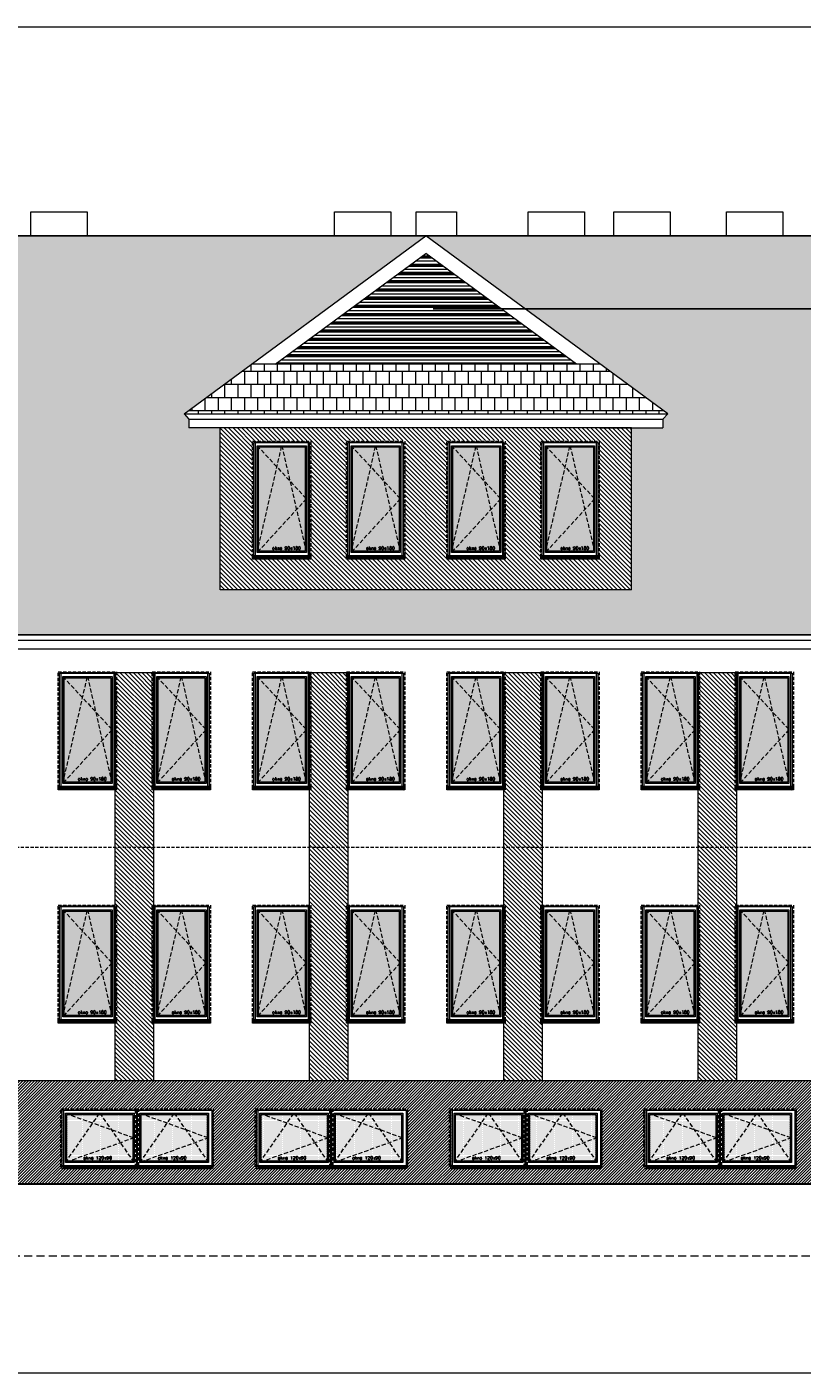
# Model space of a CAD drawing. Header units: millimetres. Extents: x 28291 to 177760, y -399809 to -170937.
# Tile 12 of 256: x 58257 to 59454, y -241830 to -239753. Entities that reach past the tile are written whole.
import ezdxf

# ---------------------------------------------------------------- set-up
doc = ezdxf.new("R2010")
doc.units = ezdxf.units.MM
for name, pattern in [('CACHE', [9.525, 6.35, -3.175]), ('CARKOVANA', [7.5, 5, -2.5]), ('HIDDEN', [9.525, 6.35, -3.175])]:
    doc.linetypes.add(name, pattern=pattern)
doc.layers.get('0').update_dxf_attribs({"lineweight": 0})
for name, color, linetype, lineweight in [('! opisy okien elewacja', 7, 'Continuous', 0), ('!! 0_ Istn-sciany', 3, 'Continuous', 30), ('!! 0_ Istn-widok', 1, 'Continuous', 15), ('!! 0_ WIDOK ELEWACJA', 4, 'Continuous', 0), ('!! 0_Istn-cienka', 4, 'Continuous', 9), ('!! 0_Istn-drzwi', 1, 'Continuous', 13), ('!! 1_Hatch dach', 252, 'Continuous', 5), ('!! 2_NOWE OKNA WIDOk - remont', 140, 'Continuous', 5), ('!! 2_posadzki winyle 2', 43, 'Continuous', 9), ('!! 2_TYNK OBRYS', 252, 'Continuous', 13)]:
    doc.layers.add(name, color=color, linetype=linetype, lineweight=lineweight)
for name, color, linetype, lineweight, true_color in [('!! 0_ Istn-okna - wymienione', 9, 'Continuous', 13, 0x808080), ('!! 1_ELEWACJA KOLOR', 7, 'Continuous', 13, 0x6888bb), ('!! 1_Wyburzenia', 252, 'CARKOVANA', 13, 0x696969), ('!! 2_ELEWACJA COKÓŁ', 9, 'Continuous', 13, 0x808080)]:
    doc.layers.add(name, color=color, linetype=linetype, lineweight=lineweight, true_color=true_color)
doc.layers.add('!!_1  OPISY ELEWACJE', color=250, linetype='Continuous')
doc.styles.add('TXT', font='simplex.shx')

# ---------------------------------------------------------------- blocks, each defined once
blk = doc.blocks.new('okno 90x180')
at = {"layer": '!! 1_Hatch dach', "true_color": 0x575757}
h = blk.add_hatch(dxfattribs=at)
h.set_pattern_fill('DOTS', color=251)
h.set_pattern_definition([(0, (-9632.3096, -11392.1331), (0.79375, 1.5875), [0, -1.5875])])
h.paths.add_polyline_path([(9, -10), (81, -10), (81, -171), (9, -171)])
at = {"layer": '!! 2_posadzki winyle 2'}
h = blk.add_hatch(dxfattribs=at)
h.set_pattern_fill('ANSI31', color=252, scale=0.2)
h.paths.add_polyline_path([(0, -178), (90, -178), (90, -183), (0, -183)])
at = {"layer": '!! 0_ Istn-okna - wymienione', "linetype": 'CARKOVANA', "lineweight": 5}
blk.add_lwpolyline([(0, -1), (90, -1), (90, -180), (0, -180)], close=True, dxfattribs=at)
at = {"layer": '!! 0_ Istn-okna - wymienione'}
for points in [[(2, -3), (88, -3), (88, -178), (2, -178)], [(7, -8), (83, -8), (83, -173), (7, -173)], [(9, -10), (81, -10), (81, -171), (9, -171)], [(0, -178), (90, -178), (90, -183), (0, -183)]]:
    blk.add_lwpolyline(points, close=True, dxfattribs=at)
at = {"layer": '!! 1_Hatch dach', "color": 251, "linetype": 'CACHE', "true_color": 0x575757}
for points in [[(7, -173), (45, -8), (83, -173)], [(7, -8), (83, -90), (7, -173)]]:
    blk.add_lwpolyline(points, dxfattribs=at)
at = {"insert": (30.1, -163.6), "char_height": 5, "attachment_point": 1, "style": 'TXT'}
blk.add_mtext_dynamic_manual_height_columns('okno 90x180', width=52.63, gutter_width=75, heights=[0], dxfattribs=at)
blk = doc.blocks.new('okno 115x115')
at = {"layer": '!! 1_Hatch dach', "true_color": 0x575757}
h = blk.add_hatch(dxfattribs=at)
h.set_pattern_fill('DOTS', color=251, angle=360)
h.set_pattern_definition([(360, (-21873.4686, 1906.5186), (0.79375, 1.5875), [0, -1.5875])])
h.paths.add_polyline_path([(-12259.7, 13266.7), (-12157.7, 13266.7), (-12157.7, 13194.7), (-12259.7, 13194.7)])
h = blk.add_hatch(dxfattribs=at)
h.set_pattern_fill('ANSI31', color=251, scale=0.2, angle=360)
h.paths.add_polyline_path([(-12264.2, 13187.7), (-12153.2, 13187.7), (-12153.2, 13182.7), (-12264.2, 13182.7)])
at = {"layer": '!! 0_ Istn-okna - wymienione', "linetype": 'CARKOVANA', "lineweight": 5}
blk.add_lwpolyline([(-12268.7, 13275.7), (-12148.7, 13275.7), (-12148.7, 13185.7), (-12268.7, 13185.7)], close=True, dxfattribs=at)
at = {"layer": '!! 0_ Istn-okna - wymienione'}
for points in [[(-12266.7, 13273.7), (-12150.7, 13273.7), (-12150.7, 13187.7), (-12266.7, 13187.7)], [(-12261.7, 13268.7), (-12155.7, 13268.7), (-12155.7, 13192.7), (-12261.7, 13192.7)], [(-12259.7, 13266.7), (-12157.7, 13266.7), (-12157.7, 13194.7), (-12259.7, 13194.7)], [(-12266.7, 13187.7), (-12150.7, 13187.7), (-12150.7, 13182.7), (-12266.7, 13182.7)]]:
    blk.add_lwpolyline(points, close=True, dxfattribs=at)
at = {"layer": '!! 1_Hatch dach', "color": 251, "linetype": 'CACHE', "true_color": 0x575757}
for points in [[(-12261.7, 13192.7), (-12208.7, 13268.7), (-12155.7, 13192.7)], [(-12261.7, 13268.7), (-12155.7, 13230.7), (-12261.7, 13192.7)]]:
    blk.add_lwpolyline(points, dxfattribs=at)
at = {"insert": (-12234.1, 13202.1), "char_height": 5, "attachment_point": 1, "style": 'TXT'}
blk.add_mtext_dynamic_manual_height_columns('okno 120x90', width=52.63, gutter_width=75, heights=[0], dxfattribs=at)

msp = doc.modelspace()

# ---------------------------------------------------------------- hatches: boundary and pattern name
at = {"layer": '!! 1_ELEWACJA KOLOR', "true_color": 0x315442}
h = msp.add_hatch(dxfattribs=at)
h.set_pattern_fill('ANSI31', color=129, scale=1.5, angle=-90)
h.paths.add_polyline_path([(59190.56903, -240371.5708), (59142.06903, -240371.5708), (58555.56903, -240371.5708), (58555.56903, -240621.52607), (59190.56903, -240621.52607)])
h.paths.add_polyline_path([(58905.56903, -240574.15298), (58905.56903, -240569.15298), (58905.56903, -240391.15298), (58995.56903, -240391.15298), (58995.56903, -240571.15298), (58995.56903, -240574.15298)], flags=16)
h.paths.add_polyline_path([(58910.06903, -240573.15298), (58910.06903, -240569.15298), (58907.56903, -240569.15298), (58907.56903, -240393.15298), (58993.56903, -240393.15298), (58993.56903, -240569.15298), (58991.06903, -240569.15298), (58991.06903, -240573.15298)], flags=0)
h.paths.add_polyline_path([(58912.56903, -240564.15298), (58912.56903, -240398.15298), (58988.56903, -240398.15298), (58988.56903, -240564.15298)], flags=0)
h.paths.add_polyline_path([(58912.56903, -240564.15298), (58914.56903, -240555.41614), (58914.56903, -240400.33719), (58914.40035, -240400.15298), (58950.1112, -240400.15298), (58950.56903, -240398.15298), (58951.02686, -240400.15298), (58986.56903, -240400.15298), (58986.56903, -240478.96877), (58988.56903, -240481.15298), (58986.56903, -240483.33719), (58986.56903, -240562.15298), (58914.40035, -240562.15298)], flags=0)
h.paths.add_polyline_path([(58840.56903, -240574.15298), (58750.56903, -240574.15298), (58750.56903, -240569.15298), (58750.56903, -240391.15298), (58840.56903, -240391.15298), (58840.56903, -240571.15298)], flags=16)
h.paths.add_polyline_path([(58836.06903, -240573.15298), (58755.06903, -240573.15298), (58755.06903, -240569.15298), (58752.56903, -240569.15298), (58752.56903, -240393.15298), (58838.56903, -240393.15298), (58838.56903, -240569.15298), (58836.06903, -240569.15298)], flags=0)
h.paths.add_polyline_path([(58833.56903, -240564.15298), (58757.56903, -240564.15298), (58757.56903, -240398.15298), (58833.56903, -240398.15298)], flags=0)
h.paths.add_polyline_path([(58831.56903, -240562.15298), (58759.40035, -240562.15298), (58757.56903, -240564.15298), (58759.56903, -240555.41614), (58759.56903, -240400.33719), (58759.40035, -240400.15298), (58795.1112, -240400.15298), (58795.56903, -240398.15298), (58796.02686, -240400.15298), (58831.56903, -240400.15298), (58831.56903, -240478.96877), (58833.56903, -240481.15298), (58831.56903, -240483.33719)], flags=0)
h.paths.add_polyline_path([(59050.56903, -240574.15298), (59050.56903, -240569.15298), (59050.56903, -240391.15298), (59140.56903, -240391.15298), (59140.56903, -240571.15298), (59140.56903, -240574.15298)], flags=16)
h.paths.add_polyline_path([(59052.56903, -240569.15298), (59052.56903, -240393.15298), (59138.56903, -240393.15298), (59138.56903, -240569.15298), (59136.06903, -240569.15298), (59136.06903, -240573.15298), (59055.06903, -240573.15298), (59055.06903, -240569.15298)], flags=0)
h.paths.add_polyline_path([(59057.56903, -240564.15298), (59057.56903, -240398.15298), (59133.56903, -240398.15298), (59133.56903, -240564.15298)], flags=0)
h.paths.add_polyline_path([(59057.56903, -240564.15298), (59059.56903, -240555.41614), (59059.56903, -240400.33719), (59059.40035, -240400.15298), (59095.1112, -240400.15298), (59095.56903, -240398.15298), (59096.02686, -240400.15298), (59131.56903, -240400.15298), (59131.56903, -240478.96877), (59133.56903, -240481.15298), (59131.56903, -240483.33719), (59131.56903, -240562.15298), (59059.40035, -240562.15298)], flags=0)
h.paths.add_polyline_path([(58695.56903, -240574.15298), (58605.56903, -240574.15298), (58605.56903, -240569.15298), (58605.56903, -240391.15298), (58695.56903, -240391.15298), (58695.56903, -240571.15298)], flags=16)
h.paths.add_polyline_path([(58693.56903, -240569.15298), (58691.06903, -240569.15298), (58691.06903, -240573.15298), (58610.06903, -240573.15298), (58610.06903, -240569.15298), (58607.56903, -240569.15298), (58607.56903, -240393.15298), (58693.56903, -240393.15298)], flags=0)
h.paths.add_polyline_path([(58688.56903, -240564.15298), (58612.56903, -240564.15298), (58612.56903, -240398.15298), (58688.56903, -240398.15298)], flags=0)
h.paths.add_polyline_path([(58686.56903, -240562.15298), (58614.40035, -240562.15298), (58612.56903, -240564.15298), (58614.56903, -240555.41614), (58614.56903, -240400.33719), (58614.40035, -240400.15298), (58650.1112, -240400.15298), (58650.56903, -240398.15298), (58651.02686, -240400.15298), (58686.56903, -240400.15298), (58686.56903, -240478.96877), (58688.56903, -240481.15298), (58686.56903, -240483.33719)], flags=0)
h.paths.add_polyline_path([(58634.39678, -240560.99335), (58684.51583, -240560.99335), (58684.51583, -240553.49335), (58634.39678, -240553.49335)], flags=8)
h.paths.add_polyline_path([(58779.39678, -240560.99335), (58829.51583, -240560.99335), (58829.51583, -240553.49335), (58779.39678, -240553.49335)], flags=8)
h.paths.add_polyline_path([(58934.39678, -240560.99335), (58984.51583, -240560.99335), (58984.51583, -240553.49335), (58934.39678, -240553.49335)], flags=8)
h.paths.add_polyline_path([(59079.39678, -240560.99335), (59129.51583, -240560.99335), (59129.51583, -240553.49335), (59079.39678, -240553.49335)], flags=8)
h = msp.add_hatch(dxfattribs=at)
h.set_pattern_fill('ANSI31', color=129, scale=1.5, angle=-90)
h.paths.add_polyline_path([(58393.56903, -240749.35053), (58452.56903, -240749.35053), (58452.56903, -241379.35053), (58393.56903, -241379.35053)])
h = msp.add_hatch(dxfattribs=at)
h.set_pattern_fill('ANSI31', color=129, scale=1.5, angle=-90)
h.paths.add_polyline_path([(58693.56903, -240749.35053), (58752.56903, -240749.35053), (58752.56903, -241379.35053), (58693.56903, -241379.35053)])
h = msp.add_hatch(dxfattribs=at)
h.set_pattern_fill('ANSI31', color=129, scale=1.5, angle=-90)
h.paths.add_polyline_path([(58993.56903, -240749.35053), (59052.56903, -240749.35053), (59052.56903, -241379.35053), (58993.56903, -241379.35053)])
h = msp.add_hatch(dxfattribs=at)
h.set_pattern_fill('ANSI31', color=129, scale=1.5, angle=-90)
h.paths.add_polyline_path([(59293.56903, -240749.35053), (59352.56903, -240749.35053), (59352.56903, -241379.35053), (59293.56903, -241379.35053)])
at = {"layer": '!! 1_Hatch dach', "true_color": 0x990000}
h = msp.add_hatch(dxfattribs=at)
h.set_pattern_fill('AR-B88', color=14, scale=0.1, angle=180)
h.paths.add_polyline_path([(58873.06903, -240075.35053), (55873.06903, -240075.35053), (56246.33593, -240349.80011), (56239.06903, -240358.05796), (56239.06903, -240371.5708), (56227.17773, -240371.5708), (56190.56903, -240371.5708), (56190.56903, -240621.52607), (55555.56903, -240621.52607), (55555.56903, -240371.5708), (55507.06903, -240371.5708), (55507.06903, -240358.05796), (55499.80212, -240349.80011), (55873.06903, -240075.35053), (54941.06903, -240075.35053), (54941.06903, -240691.16861), (56910.29832, -240691.16861), (57374.31903, -240282.83038), (57838.33974, -240691.16861), (59895.06903, -240691.16861), (59895.06903, -240075.35053), (58873.06903, -240075.35053), (59246.33593, -240349.80011), (59239.06903, -240358.05796), (59239.06903, -240371.5708), (59227.17773, -240371.5708), (59190.56903, -240371.5708), (59190.56903, -240621.52607), (58555.56903, -240621.52607), (58555.56903, -240371.5708), (58507.06903, -240371.5708), (58507.06903, -240358.05796), (58499.80212, -240349.80011)])
h.paths.add_polyline_path([(56496.06903, -240456.15298), (56496.06903, -240571.15298), (56421.06903, -240571.15298), (56421.06903, -240456.15298)], flags=16)
h.paths.add_polyline_path([(56489.06903, -240463.15298), (56489.06903, -240564.15298), (56428.06903, -240564.15298), (56428.06903, -240463.15298)], flags=0)
h.paths.add_polyline_path([(56487.06903, -240465.15298), (56487.06903, -240511.99724), (56489.06903, -240513.65298), (56487.06903, -240515.30872), (56487.06903, -240557.53003), (56488.46507, -240562.15298), (56430.48487, -240562.15298), (56428.06903, -240564.15298), (56430.06903, -240557.53003), (56430.06903, -240464.80872), (56430.48487, -240465.15298), (56457.96507, -240465.15298), (56458.56903, -240463.15298), (56459.17299, -240465.15298)], flags=0)
h.paths.add_polyline_path([(59495.06903, -240456.15298), (59570.06903, -240456.15298), (59570.06903, -240571.15298), (59495.06903, -240571.15298)], flags=16)
h.paths.add_polyline_path([(59502.06903, -240463.15298), (59563.06903, -240463.15298), (59563.06903, -240564.15298), (59502.06903, -240564.15298)], flags=0)
h.paths.add_polyline_path([(59504.06903, -240464.80872), (59504.48487, -240465.15298), (59531.96507, -240465.15298), (59532.56903, -240463.15298), (59533.17299, -240465.15298), (59561.06903, -240465.15298), (59561.06903, -240511.99724), (59563.06903, -240513.65298), (59561.06903, -240515.30872), (59561.06903, -240557.53003), (59562.46507, -240562.15298), (59504.48487, -240562.15298), (59502.06903, -240564.15298), (59504.06903, -240557.53003)], flags=0)
h.paths.add_polyline_path([(55345.06903, -240456.15298), (55345.06903, -240571.15298), (55270.06903, -240571.15298), (55270.06903, -240456.15298)], flags=16)
h.paths.add_polyline_path([(55338.06903, -240463.15298), (55338.06903, -240564.15298), (55277.06903, -240564.15298), (55277.06903, -240463.15298)], flags=0)
h.paths.add_polyline_path([(55336.06903, -240465.15298), (55336.06903, -240511.99724), (55338.06903, -240513.65298), (55336.06903, -240515.30872), (55336.06903, -240557.53003), (55337.46507, -240562.15298), (55279.48487, -240562.15298), (55277.06903, -240564.15298), (55279.06903, -240557.53003), (55279.06903, -240464.80872), (55279.48487, -240465.15298), (55306.96507, -240465.15298), (55307.56903, -240463.15298), (55308.17299, -240465.15298)], flags=0)
h.paths.add_polyline_path([(55298.89678, -240560.99335), (55349.01583, -240560.99335), (55349.01583, -240553.49335), (55298.89678, -240553.49335)], flags=24)
h.paths.add_polyline_path([(56449.89678, -240560.99335), (56500.01583, -240560.99335), (56500.01583, -240553.49335), (56449.89678, -240553.49335)], flags=24)
h.paths.add_polyline_path([(59523.89678, -240560.99335), (59574.01583, -240560.99335), (59574.01583, -240553.49335), (59523.89678, -240553.49335)], flags=24)
h = msp.add_hatch(dxfattribs=at)
h.set_pattern_fill('AR-B88', color=14, scale=0.1, angle=180)
h.paths.add_polyline_path([(59142.56989, -240273.50472), (58603.56816, -240273.50472), (58499.80212, -240349.80011), (59246.33593, -240349.80011)])
at = {"layer": '!! 2_ELEWACJA COKÓŁ', "true_color": 0x2b2b2c}
h = msp.add_hatch(dxfattribs=at)
h.set_pattern_fill('ANSI31', color=250)
h.set_pattern_definition([(45, (-4038.4983, -39195.6034), (-2.24506403, 2.24506403), [])])
h.paths.add_polyline_path([(59805.06903, -241379.35053), (58005.06903, -241379.35053), (58005.06903, -241538.93262), (59805.06903, -241538.93262)])
h.paths.add_polyline_path([(59212.06903, -241422.35053), (59327.06903, -241422.35053), (59444.06903, -241422.35053), (59444.06903, -241514.35053), (59212.06903, -241514.35053)], flags=16)
h.paths.add_polyline_path([(59214.06903, -241424.35053), (59325.06903, -241424.35053), (59325.06903, -241510.35053), (59214.06903, -241510.35053)], flags=0)
h.paths.add_polyline_path([(59219.06903, -241429.35053), (59320.06903, -241429.35053), (59320.06903, -241505.35053), (59219.06903, -241505.35053)], flags=0)
h.paths.add_polyline_path([(59224.38482, -241431.35053), (59268.24008, -241431.35053), (59269.56903, -241429.35053), (59270.89798, -241431.35053), (59318.06903, -241431.35053), (59318.06903, -241466.59806), (59320.06903, -241467.35053), (59318.06903, -241468.10301), (59318.06903, -241502.34063), (59318.74008, -241503.35053), (59224.38482, -241503.35053), (59219.06903, -241505.35053), (59221.06903, -241502.34063), (59221.06903, -241430.10301)], flags=0)
h.paths.add_polyline_path([(59144.06903, -241514.35053), (58912.06903, -241514.35053), (58912.06903, -241422.35053), (59027.06903, -241422.35053), (59144.06903, -241422.35053)], flags=16)
h.paths.add_polyline_path([(59140.06903, -241424.35053), (59140.06903, -241510.35053), (59029.06903, -241510.35053), (59029.06903, -241424.35053)], flags=0)
h.paths.add_polyline_path([(59135.06903, -241429.35053), (59135.06903, -241505.35053), (59034.06903, -241505.35053), (59034.06903, -241429.35053)], flags=0)
h.paths.add_polyline_path([(59133.06903, -241431.35053), (59133.06903, -241466.59806), (59135.06903, -241467.35053), (59133.06903, -241468.10301), (59133.06903, -241502.34063), (59133.74008, -241503.35053), (59039.38482, -241503.35053), (59034.06903, -241505.35053), (59036.06903, -241502.34063), (59036.06903, -241430.10301), (59039.38482, -241431.35053), (59083.24008, -241431.35053), (59084.56903, -241429.35053), (59085.89798, -241431.35053)], flags=0)
h.paths.add_polyline_path([(59329.06903, -241424.35053), (59440.06903, -241424.35053), (59440.06903, -241510.35053), (59329.06903, -241510.35053)], flags=0)
h.paths.add_polyline_path([(59334.06903, -241429.35053), (59435.06903, -241429.35053), (59435.06903, -241505.35053), (59334.06903, -241505.35053)], flags=0)
h.paths.add_polyline_path([(59339.38482, -241431.35053), (59383.24008, -241431.35053), (59384.56903, -241429.35053), (59385.89798, -241431.35053), (59433.06903, -241431.35053), (59433.06903, -241466.59806), (59435.06903, -241467.35053), (59433.06903, -241468.10301), (59433.06903, -241502.34063), (59433.74008, -241503.35053), (59339.38482, -241503.35053), (59334.06903, -241505.35053), (59336.06903, -241502.34063), (59336.06903, -241430.10301)], flags=0)
h.paths.add_polyline_path([(59025.06903, -241424.35053), (59025.06903, -241510.35053), (58914.06903, -241510.35053), (58914.06903, -241424.35053)], flags=0)
h.paths.add_polyline_path([(59020.06903, -241429.35053), (59020.06903, -241505.35053), (58919.06903, -241505.35053), (58919.06903, -241429.35053)], flags=0)
h.paths.add_polyline_path([(59018.06903, -241431.35053), (59018.06903, -241466.59806), (59020.06903, -241467.35053), (59018.06903, -241468.10301), (59018.06903, -241502.34063), (59018.74008, -241503.35053), (58924.38482, -241503.35053), (58919.06903, -241505.35053), (58921.06903, -241502.34063), (58921.06903, -241430.10301), (58924.38482, -241431.35053), (58968.24008, -241431.35053), (58969.56903, -241429.35053), (58970.89798, -241431.35053)], flags=0)
h.paths.add_polyline_path([(59512.06903, -241422.35053), (59627.06903, -241422.35053), (59744.06903, -241422.35053), (59744.06903, -241514.35053), (59512.06903, -241514.35053)], flags=16)
h.paths.add_polyline_path([(59514.06903, -241424.35053), (59625.06903, -241424.35053), (59625.06903, -241510.35053), (59514.06903, -241510.35053)], flags=0)
h.paths.add_polyline_path([(59519.06903, -241429.35053), (59620.06903, -241429.35053), (59620.06903, -241505.35053), (59519.06903, -241505.35053)], flags=0)
h.paths.add_polyline_path([(59521.06903, -241430.10301), (59524.38482, -241431.35053), (59568.24008, -241431.35053), (59569.56903, -241429.35053), (59570.89798, -241431.35053), (59618.06903, -241431.35053), (59618.06903, -241466.59806), (59620.06903, -241467.35053), (59618.06903, -241468.10301), (59618.06903, -241502.34063), (59618.74008, -241503.35053), (59524.38482, -241503.35053), (59519.06903, -241505.35053), (59521.06903, -241502.34063)], flags=0)
h.paths.add_polyline_path([(58844.06903, -241514.35053), (58612.06903, -241514.35053), (58612.06903, -241422.35053), (58727.06903, -241422.35053), (58844.06903, -241422.35053)], flags=16)
h.paths.add_polyline_path([(58840.06903, -241424.35053), (58840.06903, -241510.35053), (58729.06903, -241510.35053), (58729.06903, -241424.35053)], flags=0)
h.paths.add_polyline_path([(58835.06903, -241429.35053), (58835.06903, -241505.35053), (58734.06903, -241505.35053), (58734.06903, -241429.35053)], flags=0)
h.paths.add_polyline_path([(58833.06903, -241431.35053), (58833.06903, -241466.59806), (58835.06903, -241467.35053), (58833.06903, -241468.10301), (58833.06903, -241502.34063), (58833.74008, -241503.35053), (58739.38482, -241503.35053), (58734.06903, -241505.35053), (58736.06903, -241502.34063), (58736.06903, -241430.10301), (58739.38482, -241431.35053), (58783.24008, -241431.35053), (58784.56903, -241429.35053), (58785.89798, -241431.35053)], flags=0)
h.paths.add_polyline_path([(59629.06903, -241424.35053), (59740.06903, -241424.35053), (59740.06903, -241510.35053), (59629.06903, -241510.35053)], flags=0)
h.paths.add_polyline_path([(59634.06903, -241429.35053), (59735.06903, -241429.35053), (59735.06903, -241505.35053), (59634.06903, -241505.35053)], flags=0)
h.paths.add_polyline_path([(59636.06903, -241430.10301), (59639.38482, -241431.35053), (59683.24008, -241431.35053), (59684.56903, -241429.35053), (59685.89798, -241431.35053), (59733.06903, -241431.35053), (59733.06903, -241466.59806), (59735.06903, -241467.35053), (59733.06903, -241468.10301), (59733.06903, -241502.34063), (59733.74008, -241503.35053), (59639.38482, -241503.35053), (59634.06903, -241505.35053), (59636.06903, -241502.34063)], flags=0)
h.paths.add_polyline_path([(58725.06903, -241424.35053), (58725.06903, -241510.35053), (58614.06903, -241510.35053), (58614.06903, -241424.35053)], flags=0)
h.paths.add_polyline_path([(58720.06903, -241429.35053), (58720.06903, -241505.35053), (58619.06903, -241505.35053), (58619.06903, -241429.35053)], flags=0)
h.paths.add_polyline_path([(58718.06903, -241431.35053), (58718.06903, -241466.59806), (58720.06903, -241467.35053), (58718.06903, -241468.10301), (58718.06903, -241502.34063), (58718.74008, -241503.35053), (58624.38482, -241503.35053), (58619.06903, -241505.35053), (58621.06903, -241502.34063), (58621.06903, -241430.10301), (58624.38482, -241431.35053), (58668.24008, -241431.35053), (58669.56903, -241429.35053), (58670.89798, -241431.35053)], flags=0)
h.paths.add_polyline_path([(58544.06903, -241514.35053), (58312.06903, -241514.35053), (58312.06903, -241422.35053), (58427.06903, -241422.35053), (58544.06903, -241422.35053)], flags=16)
h.paths.add_polyline_path([(58540.06903, -241424.35053), (58540.06903, -241510.35053), (58429.06903, -241510.35053), (58429.06903, -241424.35053)], flags=0)
h.paths.add_polyline_path([(58535.06903, -241429.35053), (58535.06903, -241505.35053), (58434.06903, -241505.35053), (58434.06903, -241429.35053)], flags=0)
h.paths.add_polyline_path([(58533.06903, -241431.35053), (58533.06903, -241466.59806), (58535.06903, -241467.35053), (58533.06903, -241468.10301), (58533.06903, -241502.34063), (58533.74008, -241503.35053), (58439.38482, -241503.35053), (58434.06903, -241505.35053), (58436.06903, -241502.34063), (58436.06903, -241430.10301), (58439.38482, -241431.35053), (58483.24008, -241431.35053), (58484.56903, -241429.35053), (58485.89798, -241431.35053)], flags=0)
h.paths.add_polyline_path([(58425.06903, -241424.35053), (58425.06903, -241510.35053), (58314.06903, -241510.35053), (58314.06903, -241424.35053)], flags=0)
h.paths.add_polyline_path([(58420.06903, -241429.35053), (58420.06903, -241505.35053), (58319.06903, -241505.35053), (58319.06903, -241429.35053)], flags=0)
h.paths.add_polyline_path([(58420.06903, -241467.35053), (58418.06903, -241468.10301), (58418.06903, -241502.34063), (58418.74008, -241503.35053), (58324.38482, -241503.35053), (58319.06903, -241505.35053), (58321.06903, -241502.34063), (58321.06903, -241430.10301), (58324.38482, -241431.35053), (58368.24008, -241431.35053), (58369.56903, -241429.35053), (58370.89798, -241431.35053), (58418.06903, -241431.35053), (58418.06903, -241466.59806)], flags=0)
h.paths.add_polyline_path([(58244.06903, -241514.35053), (58012.06903, -241514.35053), (58012.06903, -241422.35053), (58127.06903, -241422.35053), (58244.06903, -241422.35053)], flags=16)
h.paths.add_polyline_path([(58240.06903, -241424.35053), (58240.06903, -241510.35053), (58129.06903, -241510.35053), (58129.06903, -241424.35053)], flags=0)
h.paths.add_polyline_path([(58235.06903, -241429.35053), (58235.06903, -241505.35053), (58134.06903, -241505.35053), (58134.06903, -241429.35053)], flags=0)
h.paths.add_polyline_path([(58235.06903, -241467.35053), (58233.06903, -241468.10301), (58233.06903, -241502.34063), (58233.74008, -241503.35053), (58139.38482, -241503.35053), (58134.06903, -241505.35053), (58136.06903, -241502.34063), (58136.06903, -241430.10301), (58139.38482, -241431.35053), (58183.24008, -241431.35053), (58184.56903, -241429.35053), (58185.89798, -241431.35053), (58233.06903, -241431.35053), (58233.06903, -241466.59806)], flags=0)
h.paths.add_polyline_path([(58125.06903, -241424.35053), (58125.06903, -241510.35053), (58014.06903, -241510.35053), (58014.06903, -241424.35053)], flags=0)
h.paths.add_polyline_path([(58120.06903, -241429.35053), (58120.06903, -241505.35053), (58019.06903, -241505.35053), (58019.06903, -241429.35053)], flags=0)
h.paths.add_polyline_path([(58120.06903, -241467.35053), (58118.06903, -241468.10301), (58118.06903, -241502.34063), (58118.74008, -241503.35053), (58024.38482, -241503.35053), (58019.06903, -241505.35053), (58021.06903, -241502.34063), (58021.06903, -241430.10301), (58024.38482, -241431.35053), (58068.24008, -241431.35053), (58069.56903, -241429.35053), (58070.89798, -241431.35053), (58118.06903, -241431.35053), (58118.06903, -241466.59806)], flags=0)
h.paths.add_polyline_path([(59657.89678, -241502.1909), (59707.06345, -241502.1909), (59707.06345, -241494.6909), (59657.89678, -241494.6909)], flags=8)
h.paths.add_polyline_path([(59542.89678, -241502.1909), (59592.06345, -241502.1909), (59592.06345, -241494.6909), (59542.89678, -241494.6909)], flags=8)
h.paths.add_polyline_path([(59357.89678, -241502.1909), (59407.06345, -241502.1909), (59407.06345, -241494.6909), (59357.89678, -241494.6909)], flags=8)
h.paths.add_polyline_path([(59242.89678, -241502.1909), (59292.06345, -241502.1909), (59292.06345, -241494.6909), (59242.89678, -241494.6909)], flags=8)
h.paths.add_polyline_path([(59057.89678, -241502.1909), (59107.06345, -241502.1909), (59107.06345, -241494.6909), (59057.89678, -241494.6909)], flags=8)
h.paths.add_polyline_path([(58942.89678, -241502.1909), (58992.06345, -241502.1909), (58992.06345, -241494.6909), (58942.89678, -241494.6909)], flags=8)
h.paths.add_polyline_path([(58757.89678, -241502.1909), (58807.06345, -241502.1909), (58807.06345, -241494.6909), (58757.89678, -241494.6909)], flags=8)
h.paths.add_polyline_path([(58642.89678, -241502.1909), (58692.06345, -241502.1909), (58692.06345, -241494.6909), (58642.89678, -241494.6909)], flags=8)
h.paths.add_polyline_path([(58457.89678, -241502.1909), (58507.06345, -241502.1909), (58507.06345, -241494.6909), (58457.89678, -241494.6909)], flags=8)
h.paths.add_polyline_path([(58342.89678, -241502.1909), (58392.06345, -241502.1909), (58392.06345, -241494.6909), (58342.89678, -241494.6909)], flags=8)
h.paths.add_polyline_path([(58157.89678, -241502.1909), (58207.06345, -241502.1909), (58207.06345, -241494.6909), (58157.89678, -241494.6909)], flags=8)
h.paths.add_polyline_path([(58042.89678, -241502.1909), (58092.06345, -241502.1909), (58092.06345, -241494.6909), (58042.89678, -241494.6909)], flags=8)
at = {"layer": '!! 2_posadzki winyle 2', "true_color": 0xa4aeb2}
h = msp.add_hatch(dxfattribs=at)
h.set_pattern_fill('PLASTI', color=253, scale=2, angle=180)
h.paths.add_polyline_path([(58873.06903, -240102.46432), (58640.44444, -240273.50472), (59105.69362, -240273.50472)])

# ---------------------------------------------------------------- linework, layer by layer
at = {"layer": '! opisy okien elewacja'}
msp.add_lwpolyline([(53420.42771, -239752.90582), (60543.65378, -239752.90582), (60543.65378, -241830.32956), (53420.42771, -241830.32956)], close=True, dxfattribs=at)
for points in [[(58555.56903, -240621.52607), (58555.56903, -240371.5708)], [(59190.56903, -240621.52607), (59190.56903, -240371.5708)]]:
    msp.add_lwpolyline(points, dxfattribs=at)
at = {"layer": '!! 0_ Istn-sciany'}
msp.add_lwpolyline([(59954.93486, -241538.93262), (58000.06903, -241538.93262)], dxfattribs=at)
at = {"layer": '!! 0_ Istn-widok'}
msp.add_lwpolyline([(57838.33974, -240691.16861), (59895.06903, -240691.16861)], dxfattribs=at)
at = {"layer": '!! 0_ WIDOK ELEWACJA'}
for points in [[(58263.06903, -240038.35053), (58350.06903, -240038.35053), (58350.06903, -240075.35053), (58263.06903, -240075.35053)], [(58732.06903, -240038.35053), (58819.06903, -240038.35053), (58819.06903, -240075.35053), (58732.06903, -240075.35053)], [(58858.06903, -240038.35053), (58920.06903, -240038.35053), (58920.06903, -240075.35053), (58858.06903, -240075.35053)], [(59031.06903, -240038.35053), (59118.06903, -240038.35053), (59118.06903, -240075.35053), (59031.06903, -240075.35053)], [(59163.06903, -240038.35053), (59250.06903, -240038.35053), (59250.06903, -240075.35053), (59163.06903, -240075.35053)], [(59337.06903, -240038.35053), (59424.06903, -240038.35053), (59424.06903, -240075.35053), (59337.06903, -240075.35053)], [(54941.06903, -240691.16861), (54941.06903, -240075.35053), (59895.06903, -240075.35053), (59895.06903, -240691.16861), (57838.33974, -240691.16861), (57374.31903, -240282.83038), (56910.29832, -240691.16861)], [(58610.06903, -240393.15298), (58691.06903, -240393.15298), (58691.06903, -240573.15298), (58610.06903, -240573.15298)], [(58755.06903, -240393.15298), (58836.06903, -240393.15298), (58836.06903, -240573.15298), (58755.06903, -240573.15298)], [(58910.06903, -240393.15298), (58991.06903, -240393.15298), (58991.06903, -240573.15298), (58910.06903, -240573.15298)], [(59055.06903, -240393.15298), (59136.06903, -240393.15298), (59136.06903, -240573.15298), (59055.06903, -240573.15298)], [(58310.06903, -240749.35053), (58391.06903, -240749.35053), (58391.06903, -240929.35053), (58310.06903, -240929.35053)], [(58455.06903, -240749.35053), (58536.06903, -240749.35053), (58536.06903, -240929.35053), (58455.06903, -240929.35053)], [(58455.06903, -240749.35053), (58536.06903, -240749.35053), (58536.06903, -240929.35053), (58455.06903, -240929.35053)], [(58610.06903, -240749.35053), (58691.06903, -240749.35053), (58691.06903, -240929.35053), (58610.06903, -240929.35053)], [(58755.06903, -240749.35053), (58836.06903, -240749.35053), (58836.06903, -240929.35053), (58755.06903, -240929.35053)], [(58910.06903, -240749.35053), (58991.06903, -240749.35053), (58991.06903, -240929.35053), (58910.06903, -240929.35053)], [(59055.06903, -240749.35053), (59136.06903, -240749.35053), (59136.06903, -240929.35053), (59055.06903, -240929.35053)], [(59210.06903, -240749.35053), (59291.06903, -240749.35053), (59291.06903, -240929.35053), (59210.06903, -240929.35053)], [(59355.06903, -240749.35053), (59436.06903, -240749.35053), (59436.06903, -240929.35053), (59355.06903, -240929.35053)], [(58310.06903, -241109.35053), (58391.06903, -241109.35053), (58391.06903, -241289.35053), (58310.06903, -241289.35053)], [(58455.06903, -241109.35053), (58536.06903, -241109.35053), (58536.06903, -241289.35053), (58455.06903, -241289.35053)], [(58455.06903, -241109.35053), (58536.06903, -241109.35053), (58536.06903, -241289.35053), (58455.06903, -241289.35053)], [(58610.06903, -241109.35053), (58691.06903, -241109.35053), (58691.06903, -241289.35053), (58610.06903, -241289.35053)], [(58755.06903, -241109.35053), (58836.06903, -241109.35053), (58836.06903, -241289.35053), (58755.06903, -241289.35053)], [(58910.06903, -241109.35053), (58991.06903, -241109.35053), (58991.06903, -241289.35053), (58910.06903, -241289.35053)], [(59055.06903, -241109.35053), (59136.06903, -241109.35053), (59136.06903, -241289.35053), (59055.06903, -241289.35053)], [(59210.06903, -241109.35053), (59291.06903, -241109.35053), (59291.06903, -241289.35053), (59210.06903, -241289.35053)], [(59355.06903, -241109.35053), (59436.06903, -241109.35053), (59436.06903, -241289.35053), (59355.06903, -241289.35053)], [(58544.06903, -241424.35053), (58544.06903, -241514.35053), (58314.06903, -241514.35053), (58314.06903, -241424.35053)], [(58844.06903, -241424.35053), (58844.06903, -241514.35053), (58614.06903, -241514.35053), (58614.06903, -241424.35053)], [(59144.06903, -241424.35053), (59144.06903, -241514.35053), (58914.06903, -241514.35053), (58914.06903, -241424.35053)], [(59444.06903, -241424.35053), (59444.06903, -241514.35053), (59214.06903, -241514.35053), (59214.06903, -241424.35053)]]:
    msp.add_lwpolyline(points, close=True, dxfattribs=at)
for points in [[(59895.06903, -240075.35053), (53582.06903, -240075.35053)], [(58499.80212, -240349.80011), (58873.06903, -240075.35053)], [(59246.33593, -240349.80011), (58873.06903, -240075.35053)], [(58640.44444, -240273.50472), (58873.06903, -240102.46432)], [(59105.69362, -240273.50472), (58873.06903, -240102.46432)], [(59142.56989, -240273.50472), (58603.56816, -240273.50472)], [(58499.80212, -240349.80011), (58507.06903, -240358.05796)], [(58499.80212, -240349.80011), (58507.06903, -240358.05796)], [(58499.80212, -240349.80011), (59246.33593, -240349.80011)], [(59246.33593, -240349.80011), (59239.06903, -240358.05796)], [(59246.33593, -240349.80011), (59239.06903, -240358.05796)], [(58507.06903, -240358.05796), (58507.06903, -240371.5708)], [(58507.06903, -240358.05796), (58507.06903, -240371.5708)], [(58507.06903, -240358.05796), (59239.06903, -240358.05796)], [(58604.06903, -240371.5708), (58507.06903, -240371.5708)], [(58518.96033, -240371.5708), (58507.06903, -240371.5708)], [(58604.06903, -240371.5708), (58507.06903, -240371.5708)], [(58518.96033, -240371.5708), (58507.06903, -240371.5708)], [(59190.56903, -240371.5708), (58555.56903, -240371.5708)], [(59142.06903, -240371.5708), (59239.06903, -240371.5708)], [(59190.56903, -240371.5708), (59239.06903, -240371.5708)], [(59227.17773, -240371.5708), (59239.06903, -240371.5708)], [(59227.17773, -240371.5708), (59239.06903, -240371.5708)], [(59239.06903, -240358.05796), (59239.06903, -240371.5708)], [(59239.06903, -240358.05796), (59239.06903, -240371.5708)], [(59190.56903, -240621.52607), (58555.56903, -240621.52607)], [(57847.72366, -240699.42645), (59895.06903, -240699.42645)], [(59895.06903, -240712.9393), (57864.81404, -240712.9393)], [(59810.06903, -241379.35053), (58000.06903, -241379.35053)]]:
    msp.add_lwpolyline(points, dxfattribs=at)
at = {"layer": '!! 0_Istn-cienka', "linetype": 'HIDDEN', "ltscale": 2}
msp.add_lwpolyline([(58005.06903, -241649.35053), (59805.06903, -241649.35053)], dxfattribs=at)
at = {"layer": '!! 0_Istn-drzwi'}
msp.add_lwpolyline([(53582.06903, -240075.35053), (59895.06903, -240075.35053)], dxfattribs=at)
at = {"layer": '!! 1_Wyburzenia'}
msp.add_lwpolyline([(59805.06903, -241019.35053), (58000.06903, -241019.35053)], dxfattribs=at)
at = {"layer": '!! 2_TYNK OBRYS'}
for points in [[(58393.56903, -240749.35053), (58452.56903, -240749.35053), (58452.56903, -241379.35053), (58393.56903, -241379.35053)], [(58693.56903, -240749.35053), (58752.56903, -240749.35053), (58752.56903, -241379.35053), (58693.56903, -241379.35053)], [(58993.56903, -240749.35053), (59052.56903, -240749.35053), (59052.56903, -241379.35053), (58993.56903, -241379.35053)], [(59293.56903, -240749.35053), (59352.56903, -240749.35053), (59352.56903, -241379.35053), (59293.56903, -241379.35053)]]:
    msp.add_lwpolyline(points, close=True, dxfattribs=at)
at = {"layer": '!!_1  OPISY ELEWACJE'}
msp.add_lwpolyline([(59917.26792, -240187.73487), (58884.05172, -240187.73487)], dxfattribs=at)

# ---------------------------------------------------------------- block references
at = {"layer": '!! 2_NOWE OKNA WIDOk - remont'}
for name, p in [('okno 90x180', (58605.56903, -240391.15298)), ('okno 90x180', (58750.56903, -240391.15298)), ('okno 90x180', (58905.56903, -240391.15298)), ('okno 90x180', (59050.56903, -240391.15298)), ('okno 90x180', (58305.56903, -240747.35053)), ('okno 90x180', (58450.56903, -240747.35053)), ('okno 90x180', (58605.56903, -240747.35053)), ('okno 90x180', (58750.56903, -240747.35053)), ('okno 90x180', (58905.56903, -240747.35053)), ('okno 90x180', (59050.56903, -240747.35053)), ('okno 90x180', (59205.56903, -240747.35053)), ('okno 90x180', (59350.56903, -240747.35053)), ('okno 90x180', (58305.56903, -241107.35053)), ('okno 90x180', (58450.56903, -241107.35053)), ('okno 90x180', (58605.56903, -241107.35053)), ('okno 90x180', (58750.56903, -241107.35053)), ('okno 90x180', (58905.56903, -241107.35053)), ('okno 90x180', (59050.56903, -241107.35053)), ('okno 90x180', (59205.56903, -241107.35053)), ('okno 90x180', (59350.56903, -241107.35053)), ('okno 115x115', (70578.22804, -254698.00231)), ('okno 115x115', (70693.22804, -254698.00231)), ('okno 115x115', (70878.22804, -254698.00231)), ('okno 115x115', (70993.22804, -254698.00231)), ('okno 115x115', (71178.22804, -254698.00231)), ('okno 115x115', (71293.22804, -254698.00231)), ('okno 115x115', (71478.22804, -254698.00231)), ('okno 115x115', (71593.22804, -254698.00231))]:
    msp.add_blockref(name, p, dxfattribs=at)

doc.saveas('drawing.dxf')
